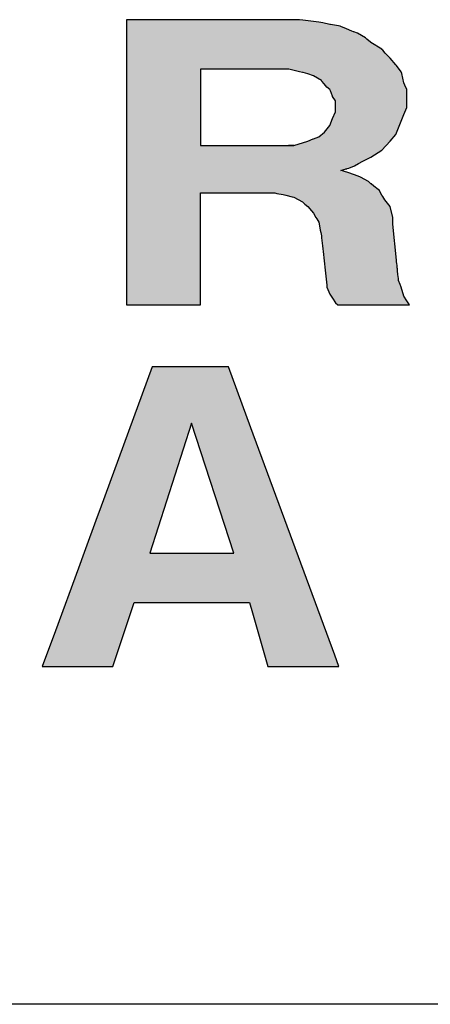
# Model space of a CAD drawing. Extents: x -1825 to 98, y 5678 to 6985.
# Tile 38 of 86: x -1057.26 to -1054.06, y 6489.02 to 6496.7. Entities that reach past the tile are written whole.
import ezdxf

# ---------------------------------------------------------------- set-up
doc = ezdxf.new("R2010")
doc.units = 0
doc.header["$MEASUREMENT"] = 0
doc.layers.add('CARIMBO', color=7, linetype='CONTINUOUS')

msp = doc.modelspace()

# ---------------------------------------------------------------- hatches: boundary and pattern name
at = {"layer": 'CARIMBO'}
h = msp.add_hatch(color=7, dxfattribs=at)
h.paths.add_polyline_path([(-1055.0483, 6496.6918), (-1055.0761, 6496.6954), (-1055.1161, 6496.6954), (-1055.2277, 6496.6954), (-1055.3446, 6496.6954), (-1055.4527, 6496.6954), (-1055.5575, 6496.6954), (-1055.7704, 6496.6954), (-1055.8929, 6496.6954), (-1056.0757, 6496.6954), (-1056.2464, 6496.6954), (-1056.3621, 6496.6954), (-1056.4237, 6496.6954), (-1056.4237, 6496.6565), (-1056.4237, 6496.6135), (-1056.4237, 6496.602), (-1056.4237, 6496.5978), (-1056.4237, 6496.5923), (-1056.4237, 6496.5873), (-1056.4237, 6496.5772), (-1056.4237, 6496.5619), (-1056.4237, 6496.5549), (-1056.4237, 6496.54), (-1056.4237, 6496.5138), (-1056.4237, 6496.4404), (-1056.4237, 6496.3877), (-1056.4237, 6496.1252), (-1056.4237, 6496.1206), (-1056.4237, 6496.1155), (-1056.4237, 6496.0982), (-1056.4237, 6496.0893), (-1056.4237, 6496.0686), (-1056.4237, 6496.0616), (-1056.4237, 6496.0467), (-1056.4237, 6496.0207), (-1056.4237, 6495.9925), (-1056.4237, 6495.9761), (-1056.4237, 6495.9535), (-1056.4237, 6495.9376), (-1056.4237, 6495.8807), (-1056.4237, 6495.8588), (-1056.4237, 6495.8381), (-1056.4237, 6495.7021), (-1056.4237, 6495.5946), (-1056.4237, 6495.5781), (-1056.4237, 6495.5397), (-1056.4237, 6495.519), (-1056.4237, 6495.4971), (-1056.4237, 6495.4928), (-1056.4237, 6494.829), (-1056.4237, 6494.4715), (-1055.8471, 6494.4715), (-1055.8471, 6495.1354), (-1055.8471, 6495.1396), (-1055.8471, 6495.1615), (-1055.8471, 6495.1822), (-1055.8471, 6495.2206), (-1055.8471, 6495.2371), (-1055.8471, 6495.3446), (-1055.6277, 6495.3446), (-1055.5944, 6495.3446), (-1055.559, 6495.3446), (-1055.4671, 6495.3446), (-1055.4415, 6495.3446), (-1055.4052, 6495.3446), (-1055.3786, 6495.3446), (-1055.3331, 6495.3446), (-1055.2912, 6495.3446), (-1055.2672, 6495.3446), (-1055.2507, 6495.3414), (-1055.2024, 6495.3321), (-1055.1816, 6495.3281), (-1055.1332, 6495.3154), (-1055.119, 6495.3116), (-1055.0531, 6495.2754), (-1055.0327, 6495.2581), (-1055.0102, 6495.2391), (-1054.982, 6495.2044), (-1054.9674, 6495.1864), (-1054.9476, 6495.1535), (-1054.9402, 6495.1418), (-1054.9246, 6495.1173), (-1054.9191, 6495.0879), (-1054.9131, 6495.056), (-1054.9096, 6495.0373), (-1054.9048, 6495.0118), (-1054.9029, 6494.9948), (-1054.8961, 6494.9336), (-1054.8935, 6494.9101), (-1054.891, 6494.8878), (-1054.8748, 6494.7418), (-1054.862, 6494.6263), (-1054.862, 6494.6098), (-1054.8389, 6494.5571), (-1054.8191, 6494.5242), (-1054.7961, 6494.488), (-1054.7763, 6494.4715), (-1054.7695, 6494.4715), (-1054.7341, 6494.4715), (-1054.7008, 6494.4715), (-1054.6388, 6494.4715), (-1054.6122, 6494.4715), (-1054.4389, 6494.4715), (-1054.2195, 6494.4715), (-1054.2393, 6494.5044), (-1054.2623, 6494.5407), (-1054.2821, 6494.6098), (-1054.2916, 6494.6316), (-1054.3052, 6494.6626), (-1054.3052, 6494.6791), (-1054.3082, 6494.7091), (-1054.311, 6494.7368), (-1054.3127, 6494.7527), (-1054.3134, 6494.7603), (-1054.3157, 6494.7823), (-1054.3166, 6494.7918), (-1054.3185, 6494.8103), (-1054.319, 6494.8157), (-1054.3195, 6494.8206), (-1054.348, 6495.1008), (-1054.348, 6495.1535), (-1054.3678, 6495.2391), (-1054.4106, 6495.2919), (-1054.4263, 6495.3165), (-1054.4337, 6495.3281), (-1054.4463, 6495.3512), (-1054.4534, 6495.3644), (-1054.4627, 6495.3715), (-1054.4963, 6495.3973), (-1054.5177, 6495.4156), (-1054.5193, 6495.4171), (-1054.5391, 6495.4335), (-1054.5993, 6495.4667), (-1054.605, 6495.4698), (-1054.6265, 6495.4781), (-1054.6478, 6495.4863), (-1054.6537, 6495.4885), (-1054.6907, 6495.5027), (-1054.7335, 6495.514), (-1054.7533, 6495.5192), (-1054.7457, 6495.5216), (-1054.7294, 6495.5267), (-1054.7201, 6495.5297), (-1054.7186, 6495.5301), (-1054.7133, 6495.5318), (-1054.7088, 6495.5332), (-1054.7029, 6495.5351), (-1054.6907, 6495.539), (-1054.6478, 6495.5555), (-1054.6145, 6495.5737), (-1054.5819, 6495.5917), (-1054.5193, 6495.6246), (-1054.4337, 6495.6773), (-1054.3678, 6495.7498), (-1054.3249, 6495.7993), (-1054.2821, 6495.9047), (-1054.2623, 6495.9574), (-1054.2393, 6496.0101), (-1054.2393, 6496.0826), (-1054.2393, 6496.1518), (-1054.2541, 6496.1858), (-1054.2623, 6496.2045), (-1054.2786, 6496.2752), (-1054.2821, 6496.2902), (-1054.321, 6496.3381), (-1054.3249, 6496.3429), (-1054.3678, 6496.3956), (-1054.3908, 6496.4154), (-1054.3958, 6496.4211), (-1054.4085, 6496.4357), (-1054.4274, 6496.4575), (-1054.4329, 6496.4639), (-1054.4337, 6496.4648), (-1054.5193, 6496.5175), (-1054.5211, 6496.519), (-1054.5508, 6496.5441), (-1054.5622, 6496.5537), (-1054.6248, 6496.59), (-1054.6551, 6496.6017), (-1054.6676, 6496.6065), (-1054.7104, 6496.6229), (-1054.7533, 6496.6427), (-1054.7594, 6496.6439), (-1054.7722, 6496.6463), (-1054.8334, 6496.6581), (-1054.8389, 6496.6592), (-1054.8945, 6496.6699), (-1054.9246, 6496.6757)])
h.paths.add_polyline_path([(-1055.0526, 6496.2843), (-1055.0467, 6496.2828), (-1055.0102, 6496.2737), (-1054.9674, 6496.2572), (-1054.9048, 6496.221), (-1054.9006, 6496.2158), (-1054.8841, 6496.1955), (-1054.862, 6496.1683), (-1054.8389, 6496.1518), (-1054.8347, 6496.1404), (-1054.8191, 6496.0991), (-1054.8175, 6496.0965), (-1054.7961, 6496.0628), (-1054.7961, 6496.0101), (-1054.7961, 6495.9772), (-1054.8191, 6495.9245), (-1054.8389, 6495.8717), (-1054.8817, 6495.819), (-1054.9246, 6495.7828), (-1054.9674, 6495.7663), (-1054.9692, 6495.7656), (-1055.0102, 6495.7498), (-1055.119, 6495.7136), (-1055.1618, 6495.7136), (-1055.8471, 6495.7136), (-1055.8471, 6496.1385), (-1055.8471, 6496.165), (-1055.8471, 6496.2687), (-1055.8471, 6496.3099), (-1055.8442, 6496.3099), (-1055.7748, 6496.3099), (-1055.6735, 6496.3099), (-1055.5457, 6496.3099), (-1055.4409, 6496.3099), (-1055.3328, 6496.3099), (-1055.2797, 6496.3099), (-1055.1946, 6496.3099), (-1055.1618, 6496.3099), (-1055.1577, 6496.309), (-1055.0761, 6496.2902)], flags=16)
h = msp.add_hatch(color=7, dxfattribs=at)
h.paths.add_polyline_path([(-1055.6297, 6493.9904), (-1056.2227, 6493.9904), (-1056.6316, 6492.8754), (-1056.6515, 6492.8212), (-1056.754, 6492.5416), (-1056.7982, 6492.421), (-1056.9774, 6491.9325), (-1057.0793, 6491.6546), (-1056.5291, 6491.6546), (-1056.3644, 6492.1521), (-1056.1257, 6492.1521), (-1055.5721, 6492.1521), (-1055.4649, 6492.1521), (-1055.4419, 6492.0713), (-1055.3232, 6491.6546), (-1054.7697, 6491.6546), (-1054.8014, 6491.7407), (-1055.4543, 6493.514)])
h.paths.add_polyline_path([(-1055.5868, 6492.5375), (-1056.2425, 6492.5375), (-1055.9163, 6493.549)], flags=16)

# ---------------------------------------------------------------- linework, layer by layer
at = {"layer": 'CARIMBO', "color": 6}
msp.add_line((-1039.2001, 6489.0202), (-1077.6642, 6489.0202), dxfattribs=at)
at = {"layer": 'CARIMBO', "color": 7, "invisible_edges": 5}
for points in [[(-1056.4237, 6496.6954), (-1054.6145, 6495.5737), (-1054.5819, 6495.5917), (-1056.3621, 6496.6954)], [(-1056.4237, 6496.6565), (-1054.6478, 6495.5555), (-1054.6145, 6495.5737), (-1056.4237, 6496.6954)], [(-1056.4237, 6496.6954), (-1054.6145, 6495.5737), (-1054.5819, 6495.5917), (-1056.3621, 6496.6954)], [(-1056.4237, 6496.6565), (-1054.6478, 6495.5555), (-1054.6145, 6495.5737), (-1056.4237, 6496.6954)], [(-1056.4237, 6496.6135), (-1054.6907, 6495.539), (-1054.6478, 6495.5555), (-1056.4237, 6496.6565)], [(-1056.4237, 6496.6135), (-1054.6907, 6495.539), (-1054.6478, 6495.5555), (-1056.4237, 6496.6565)], [(-1056.3621, 6496.6954), (-1054.5819, 6495.5917), (-1054.5193, 6495.6246), (-1056.2464, 6496.6954)], [(-1056.3621, 6496.6954), (-1054.5819, 6495.5917), (-1054.5193, 6495.6246), (-1056.2464, 6496.6954)], [(-1056.2464, 6496.6954), (-1054.5193, 6495.6246), (-1054.4337, 6495.6773), (-1056.0757, 6496.6954)], [(-1056.2464, 6496.6954), (-1054.5193, 6495.6246), (-1054.4337, 6495.6773), (-1056.0757, 6496.6954)], [(-1056.0757, 6496.6954), (-1054.4337, 6495.6773), (-1054.3678, 6495.7498), (-1055.8929, 6496.6954)], [(-1056.0757, 6496.6954), (-1054.4337, 6495.6773), (-1054.3678, 6495.7498), (-1055.8929, 6496.6954)], [(-1055.8929, 6496.6954), (-1054.3678, 6495.7498), (-1054.3249, 6495.7993), (-1055.7704, 6496.6954)], [(-1055.8929, 6496.6954), (-1054.3678, 6495.7498), (-1054.3249, 6495.7993), (-1055.7704, 6496.6954)], [(-1055.7704, 6496.6954), (-1054.3249, 6495.7993), (-1054.2821, 6495.9047), (-1055.5575, 6496.6954)], [(-1055.7704, 6496.6954), (-1054.3249, 6495.7993), (-1054.2821, 6495.9047), (-1055.5575, 6496.6954)], [(-1055.5575, 6496.6954), (-1054.2821, 6495.9047), (-1054.2623, 6495.9574), (-1055.4527, 6496.6954)], [(-1055.5575, 6496.6954), (-1054.2821, 6495.9047), (-1054.2623, 6495.9574), (-1055.4527, 6496.6954)], [(-1055.4527, 6496.6954), (-1054.2623, 6495.9574), (-1054.2393, 6496.0101), (-1055.3446, 6496.6954)], [(-1055.4527, 6496.6954), (-1054.2623, 6495.9574), (-1054.2393, 6496.0101), (-1055.3446, 6496.6954)], [(-1055.3446, 6496.6954), (-1054.2393, 6496.0101), (-1054.2393, 6496.0826), (-1055.2277, 6496.6954)], [(-1055.3446, 6496.6954), (-1054.2393, 6496.0101), (-1054.2393, 6496.0826), (-1055.2277, 6496.6954)], [(-1055.2277, 6496.6954), (-1054.2393, 6496.0826), (-1054.2393, 6496.1518), (-1055.1161, 6496.6954)], [(-1055.2277, 6496.6954), (-1054.2393, 6496.0826), (-1054.2393, 6496.1518), (-1055.1161, 6496.6954)], [(-1055.1161, 6496.6954), (-1054.2393, 6496.1518), (-1054.2541, 6496.1858), (-1055.0761, 6496.6954)], [(-1055.1161, 6496.6954), (-1054.2393, 6496.1518), (-1054.2541, 6496.1858), (-1055.0761, 6496.6954)], [(-1055.0761, 6496.6954), (-1054.2541, 6496.1858), (-1054.2623, 6496.2045), (-1055.0483, 6496.6918)], [(-1055.0761, 6496.6954), (-1054.2541, 6496.1858), (-1054.2623, 6496.2045), (-1055.0483, 6496.6918)], [(-1055.0483, 6496.6918), (-1054.2623, 6496.2045), (-1054.2786, 6496.2752), (-1054.9246, 6496.6757)], [(-1055.0483, 6496.6918), (-1054.2623, 6496.2045), (-1054.2786, 6496.2752), (-1054.9246, 6496.6757)], [(-1054.9246, 6496.6757), (-1054.2786, 6496.2752), (-1054.2821, 6496.2902), (-1054.8945, 6496.6699)], [(-1054.9246, 6496.6757), (-1054.2786, 6496.2752), (-1054.2821, 6496.2902), (-1054.8945, 6496.6699)], [(-1054.8945, 6496.6699), (-1054.2821, 6496.2902), (-1054.321, 6496.3381), (-1054.8389, 6496.6592)], [(-1054.8945, 6496.6699), (-1054.2821, 6496.2902), (-1054.321, 6496.3381), (-1054.8389, 6496.6592)], [(-1054.8389, 6496.6592), (-1054.321, 6496.3381), (-1054.3249, 6496.3429), (-1054.8334, 6496.6581)], [(-1054.8389, 6496.6592), (-1054.321, 6496.3381), (-1054.3249, 6496.3429), (-1054.8334, 6496.6581)], [(-1054.8334, 6496.6581), (-1054.3249, 6496.3429), (-1054.3678, 6496.3956), (-1054.7722, 6496.6463)], [(-1054.8334, 6496.6581), (-1054.3249, 6496.3429), (-1054.3678, 6496.3956), (-1054.7722, 6496.6463)], [(-1054.7722, 6496.6463), (-1054.3678, 6496.3956), (-1054.3908, 6496.4154), (-1054.7594, 6496.6439)], [(-1054.7722, 6496.6463), (-1054.3678, 6496.3956), (-1054.3908, 6496.4154), (-1054.7594, 6496.6439)], [(-1054.7594, 6496.6439), (-1054.3908, 6496.4154), (-1054.3958, 6496.4211), (-1054.7533, 6496.6427)], [(-1054.7594, 6496.6439), (-1054.3908, 6496.4154), (-1054.3958, 6496.4211), (-1054.7533, 6496.6427)], [(-1054.7533, 6496.6427), (-1054.3958, 6496.4211), (-1054.4085, 6496.4357), (-1054.7104, 6496.6229)], [(-1054.7533, 6496.6427), (-1054.3958, 6496.4211), (-1054.4085, 6496.4357), (-1054.7104, 6496.6229)], [(-1056.4237, 6496.602), (-1054.7029, 6495.5351), (-1054.6907, 6495.539), (-1056.4237, 6496.6135)], [(-1056.4237, 6496.602), (-1054.7029, 6495.5351), (-1054.6907, 6495.539), (-1056.4237, 6496.6135)], [(-1056.4237, 6496.5978), (-1054.7074, 6495.5337), (-1054.7029, 6495.5351), (-1056.4237, 6496.602)], [(-1056.4237, 6496.5978), (-1054.7074, 6495.5337), (-1054.7029, 6495.5351), (-1056.4237, 6496.602)], [(-1056.4237, 6496.5974), (-1054.7078, 6495.5335), (-1054.7074, 6495.5337), (-1056.4237, 6496.5978)], [(-1056.4237, 6496.5974), (-1054.7078, 6495.5335), (-1054.7074, 6495.5337), (-1056.4237, 6496.5978)], [(-1056.4237, 6496.5923), (-1054.7133, 6495.5318), (-1054.7078, 6495.5335), (-1056.4237, 6496.5974)], [(-1056.4237, 6496.5923), (-1054.7133, 6495.5318), (-1054.7078, 6495.5335), (-1056.4237, 6496.5974)], [(-1056.4237, 6496.5873), (-1054.7186, 6495.5301), (-1054.7133, 6495.5318), (-1056.4237, 6496.5923)], [(-1056.4237, 6496.5873), (-1054.7186, 6495.5301), (-1054.7133, 6495.5318), (-1056.4237, 6496.5923)], [(-1056.4237, 6496.5859), (-1054.7201, 6495.5297), (-1054.7186, 6495.5301), (-1056.4237, 6496.5873)], [(-1056.4237, 6496.5859), (-1054.7201, 6495.5297), (-1054.7186, 6495.5301), (-1056.4237, 6496.5873)], [(-1056.4237, 6496.5772), (-1054.7294, 6495.5267), (-1054.7201, 6495.5297), (-1056.4237, 6496.5859)], [(-1056.4237, 6496.5772), (-1054.7294, 6495.5267), (-1054.7201, 6495.5297), (-1056.4237, 6496.5859)], [(-1056.4237, 6496.5619), (-1054.7457, 6495.5216), (-1054.7294, 6495.5267), (-1056.4237, 6496.5772)], [(-1056.4237, 6496.5619), (-1054.7457, 6495.5216), (-1054.7294, 6495.5267), (-1056.4237, 6496.5772)], [(-1056.4237, 6496.5549), (-1054.7533, 6495.5192), (-1054.7457, 6495.5216), (-1056.4237, 6496.5619)], [(-1056.4237, 6496.5549), (-1054.7533, 6495.5192), (-1054.7457, 6495.5216), (-1056.4237, 6496.5619)], [(-1054.7104, 6496.6229), (-1054.4085, 6496.4357), (-1054.4274, 6496.4575), (-1054.6676, 6496.6065)], [(-1054.7104, 6496.6229), (-1054.4085, 6496.4357), (-1054.4274, 6496.4575), (-1054.6676, 6496.6065)], [(-1054.6676, 6496.6065), (-1054.4274, 6496.4575), (-1054.4329, 6496.4639), (-1054.655, 6496.6016)], [(-1054.6676, 6496.6065), (-1054.4274, 6496.4575), (-1054.4329, 6496.4639), (-1054.655, 6496.6016)], [(-1054.655, 6496.6016), (-1054.5193, 6496.5175), (-1054.5211, 6496.519), (-1054.6533, 6496.601)], [(-1054.655, 6496.6016), (-1054.5193, 6496.5175), (-1054.5211, 6496.519), (-1054.6533, 6496.601)], [(-1054.6533, 6496.601), (-1054.5211, 6496.519), (-1054.5508, 6496.5441), (-1054.6248, 6496.59)], [(-1054.6533, 6496.601), (-1054.5211, 6496.519), (-1054.5508, 6496.5441), (-1054.6248, 6496.59)], [(-1054.6248, 6496.59), (-1054.5508, 6496.5441), (-1054.5622, 6496.5537)], [(-1054.6248, 6496.59), (-1054.5508, 6496.5441), (-1054.5622, 6496.5537)], [(-1056.4237, 6496.54), (-1054.4106, 6495.2919), (-1054.4263, 6495.3165), (-1056.4237, 6496.5549)], [(-1056.4237, 6496.54), (-1054.4106, 6495.2919), (-1054.4263, 6495.3165), (-1056.4237, 6496.5549)], [(-1056.4237, 6496.5138), (-1054.3678, 6495.2391), (-1054.4106, 6495.2919), (-1056.4237, 6496.54)], [(-1056.4237, 6496.5138), (-1054.3678, 6495.2391), (-1054.4106, 6495.2919), (-1056.4237, 6496.54)], [(-1056.4237, 6496.4404), (-1054.348, 6495.1535), (-1054.3678, 6495.2391), (-1056.4237, 6496.5138)], [(-1056.4237, 6496.4404), (-1054.348, 6495.1535), (-1054.3678, 6495.2391), (-1056.4237, 6496.5138)], [(-1054.5193, 6496.5175), (-1054.4329, 6496.4639), (-1054.4337, 6496.4648)], [(-1054.5193, 6496.5175), (-1054.4329, 6496.4639), (-1054.4337, 6496.4648)], [(-1056.4237, 6496.3877), (-1054.348, 6495.1008), (-1054.348, 6495.1535), (-1056.4237, 6496.4404)], [(-1056.4237, 6496.3877), (-1054.348, 6495.1008), (-1054.348, 6495.1535), (-1056.4237, 6496.4404)], [(-1056.4237, 6496.1252), (-1054.3195, 6494.8206), (-1054.348, 6495.1008), (-1056.4237, 6496.3877)], [(-1056.4237, 6496.1252), (-1054.3195, 6494.8206), (-1054.348, 6495.1008), (-1056.4237, 6496.3877)], [(-1055.8471, 6496.3099), (-1054.9692, 6495.7656), (-1054.9674, 6495.7663), (-1055.8442, 6496.3099)], [(-1055.8471, 6496.2687), (-1055.0102, 6495.7498), (-1054.9692, 6495.7656), (-1055.8471, 6496.3099)], [(-1055.8471, 6496.3099), (-1054.9692, 6495.7656), (-1054.9674, 6495.7663), (-1055.8442, 6496.3099)], [(-1055.8471, 6496.2687), (-1055.0102, 6495.7498), (-1054.9692, 6495.7656), (-1055.8471, 6496.3099)], [(-1055.8471, 6496.165), (-1055.119, 6495.7136), (-1055.0102, 6495.7498), (-1055.8471, 6496.2687)], [(-1055.8471, 6496.165), (-1055.119, 6495.7136), (-1055.0102, 6495.7498), (-1055.8471, 6496.2687)], [(-1055.8442, 6496.3099), (-1054.9674, 6495.7663), (-1054.9246, 6495.7828), (-1055.7748, 6496.3099)], [(-1055.8442, 6496.3099), (-1054.9674, 6495.7663), (-1054.9246, 6495.7828), (-1055.7748, 6496.3099)], [(-1055.7748, 6496.3099), (-1054.9246, 6495.7828), (-1054.8817, 6495.819), (-1055.6735, 6496.3099)], [(-1055.7748, 6496.3099), (-1054.9246, 6495.7828), (-1054.8817, 6495.819), (-1055.6735, 6496.3099)], [(-1055.6735, 6496.3099), (-1054.8817, 6495.819), (-1054.8389, 6495.8717), (-1055.5457, 6496.3099)], [(-1055.6735, 6496.3099), (-1054.8817, 6495.819), (-1054.8389, 6495.8717), (-1055.5457, 6496.3099)], [(-1055.5457, 6496.3099), (-1054.8389, 6495.8717), (-1054.8191, 6495.9245), (-1055.4409, 6496.3099)], [(-1055.5457, 6496.3099), (-1054.8389, 6495.8717), (-1054.8191, 6495.9245), (-1055.4409, 6496.3099)], [(-1055.4409, 6496.3099), (-1054.8191, 6495.9245), (-1054.7961, 6495.9772), (-1055.3328, 6496.3099)], [(-1055.4409, 6496.3099), (-1054.8191, 6495.9245), (-1054.7961, 6495.9772), (-1055.3328, 6496.3099)], [(-1055.3328, 6496.3099), (-1054.7961, 6495.9772), (-1054.7961, 6496.0101), (-1055.2797, 6496.3099)], [(-1055.3328, 6496.3099), (-1054.7961, 6495.9772), (-1054.7961, 6496.0101), (-1055.2797, 6496.3099)], [(-1055.2797, 6496.3099), (-1054.7961, 6496.0101), (-1054.7961, 6496.0628), (-1055.1946, 6496.3099)], [(-1055.2797, 6496.3099), (-1054.7961, 6496.0101), (-1054.7961, 6496.0628), (-1055.1946, 6496.3099)], [(-1055.1946, 6496.3099), (-1054.7961, 6496.0628), (-1054.8175, 6496.0965), (-1055.1618, 6496.3099)], [(-1055.1946, 6496.3099), (-1054.7961, 6496.0628), (-1054.8175, 6496.0965), (-1055.1618, 6496.3099)], [(-1055.1618, 6496.3099), (-1054.8175, 6496.0965), (-1054.8191, 6496.0991), (-1055.1577, 6496.309)], [(-1055.1618, 6496.3099), (-1054.8175, 6496.0965), (-1054.8191, 6496.0991), (-1055.1577, 6496.309)], [(-1055.1577, 6496.309), (-1054.8191, 6496.0991), (-1054.8347, 6496.1404), (-1055.0761, 6496.2902)], [(-1055.1577, 6496.309), (-1054.8191, 6496.0991), (-1054.8347, 6496.1404), (-1055.0761, 6496.2902)], [(-1055.0761, 6496.2902), (-1054.8347, 6496.1404), (-1054.8389, 6496.1518), (-1055.0526, 6496.2843)], [(-1055.0761, 6496.2902), (-1054.8347, 6496.1404), (-1054.8389, 6496.1518), (-1055.0526, 6496.2843)], [(-1055.0526, 6496.2843), (-1054.8389, 6496.1518), (-1054.862, 6496.1683), (-1055.0467, 6496.2828)], [(-1055.0526, 6496.2843), (-1054.8389, 6496.1518), (-1054.862, 6496.1683), (-1055.0467, 6496.2828)], [(-1055.0467, 6496.2828), (-1054.862, 6496.1683), (-1054.8841, 6496.1955), (-1055.0102, 6496.2737)], [(-1055.0467, 6496.2828), (-1054.862, 6496.1683), (-1054.8841, 6496.1955), (-1055.0102, 6496.2737)], [(-1055.0102, 6496.2737), (-1054.8841, 6496.1955), (-1054.9006, 6496.2158), (-1054.9674, 6496.2572)], [(-1055.0102, 6496.2737), (-1054.8841, 6496.1955), (-1054.9006, 6496.2158), (-1054.9674, 6496.2572)], [(-1054.9674, 6496.2572), (-1054.9006, 6496.2158), (-1054.9048, 6496.221)], [(-1054.9674, 6496.2572), (-1054.9006, 6496.2158), (-1054.9048, 6496.221)], [(-1056.4237, 6496.1206), (-1055.119, 6495.3116), (-1055.0531, 6495.2754), (-1056.4237, 6496.1252)], [(-1056.4237, 6496.1206), (-1055.119, 6495.3116), (-1055.0531, 6495.2754), (-1056.4237, 6496.1252)], [(-1056.4237, 6496.1155), (-1055.1332, 6495.3154), (-1055.119, 6495.3116), (-1056.4237, 6496.1206)], [(-1056.4237, 6496.1155), (-1055.1332, 6495.3154), (-1055.119, 6495.3116), (-1056.4237, 6496.1206)], [(-1056.4237, 6496.0982), (-1055.1816, 6495.3281), (-1055.1332, 6495.3154), (-1056.4237, 6496.1155)], [(-1056.4237, 6496.0982), (-1055.1816, 6495.3281), (-1055.1332, 6495.3154), (-1056.4237, 6496.1155)], [(-1056.4237, 6496.0893), (-1055.2024, 6495.3321), (-1055.1816, 6495.3281), (-1056.4237, 6496.0982)], [(-1056.4237, 6496.0893), (-1055.2024, 6495.3321), (-1055.1816, 6495.3281), (-1056.4237, 6496.0982)], [(-1055.8471, 6496.1385), (-1055.1618, 6495.7136), (-1055.119, 6495.7136), (-1055.8471, 6496.165)], [(-1055.8471, 6496.1385), (-1055.1618, 6495.7136), (-1055.119, 6495.7136), (-1055.8471, 6496.165)], [(-1055.8471, 6495.7136), (-1055.8471, 6495.7136), (-1055.1618, 6495.7136), (-1055.8471, 6496.1385)], [(-1055.8471, 6495.7136), (-1055.8471, 6495.7136), (-1055.1618, 6495.7136), (-1055.8471, 6496.1385)], [(-1056.4237, 6496.0686), (-1055.2507, 6495.3414), (-1055.2024, 6495.3321), (-1056.4237, 6496.0893)], [(-1056.4237, 6496.0686), (-1055.2507, 6495.3414), (-1055.2024, 6495.3321), (-1056.4237, 6496.0893)], [(-1056.4237, 6496.0616), (-1055.2672, 6495.3446), (-1055.2507, 6495.3414), (-1056.4237, 6496.0686)], [(-1056.4237, 6496.0616), (-1055.2672, 6495.3446), (-1055.2507, 6495.3414), (-1056.4237, 6496.0686)], [(-1056.4237, 6496.0467), (-1055.2912, 6495.3446), (-1055.2672, 6495.3446), (-1056.4237, 6496.0616)], [(-1056.4237, 6496.0467), (-1055.2912, 6495.3446), (-1055.2672, 6495.3446), (-1056.4237, 6496.0616)], [(-1056.4237, 6496.0207), (-1055.3331, 6495.3446), (-1055.2912, 6495.3446), (-1056.4237, 6496.0467)], [(-1056.4237, 6496.0207), (-1055.3331, 6495.3446), (-1055.2912, 6495.3446), (-1056.4237, 6496.0467)], [(-1056.4237, 6495.9925), (-1055.3786, 6495.3446), (-1055.3331, 6495.3446), (-1056.4237, 6496.0207)], [(-1056.4237, 6495.9925), (-1055.3786, 6495.3446), (-1055.3331, 6495.3446), (-1056.4237, 6496.0207)], [(-1056.4237, 6495.9761), (-1055.4052, 6495.3446), (-1055.3786, 6495.3446), (-1056.4237, 6495.9925)], [(-1056.4237, 6495.9761), (-1055.4052, 6495.3446), (-1055.3786, 6495.3446), (-1056.4237, 6495.9925)], [(-1056.4237, 6495.9535), (-1055.4415, 6495.3446), (-1055.4052, 6495.3446), (-1056.4237, 6495.9761)], [(-1056.4237, 6495.9535), (-1055.4415, 6495.3446), (-1055.4052, 6495.3446), (-1056.4237, 6495.9761)], [(-1056.4237, 6495.9376), (-1055.4671, 6495.3446), (-1055.4415, 6495.3446), (-1056.4237, 6495.9535)], [(-1056.4237, 6495.9376), (-1055.4671, 6495.3446), (-1055.4415, 6495.3446), (-1056.4237, 6495.9535)], [(-1056.4237, 6495.8807), (-1055.559, 6495.3446), (-1055.4671, 6495.3446), (-1056.4237, 6495.9376)], [(-1056.4237, 6495.8807), (-1055.559, 6495.3446), (-1055.4671, 6495.3446), (-1056.4237, 6495.9376)], [(-1056.4237, 6495.8588), (-1055.5944, 6495.3446), (-1055.559, 6495.3446), (-1056.4237, 6495.8807)], [(-1056.4237, 6495.8588), (-1055.5944, 6495.3446), (-1055.559, 6495.3446), (-1056.4237, 6495.8807)], [(-1056.4237, 6495.8381), (-1055.6277, 6495.3446), (-1055.5944, 6495.3446), (-1056.4237, 6495.8588)], [(-1056.4237, 6495.8381), (-1055.6277, 6495.3446), (-1055.5944, 6495.3446), (-1056.4237, 6495.8588)], [(-1056.4237, 6495.7021), (-1055.8471, 6495.3446), (-1055.6277, 6495.3446), (-1056.4237, 6495.8381)], [(-1056.4237, 6495.7021), (-1055.8471, 6495.3446), (-1055.6277, 6495.3446), (-1056.4237, 6495.8381)], [(-1055.1618, 6495.7136), (-1055.1618, 6495.7136), (-1055.119, 6495.7136)], [(-1055.1618, 6495.7136), (-1055.1618, 6495.7136), (-1055.119, 6495.7136)], [(-1056.4237, 6495.5946), (-1055.8471, 6495.2371), (-1055.8471, 6495.3446), (-1056.4237, 6495.7021)], [(-1056.4237, 6495.5946), (-1055.8471, 6495.2371), (-1055.8471, 6495.3446), (-1056.4237, 6495.7021)], [(-1056.4237, 6495.5781), (-1055.8471, 6495.2206), (-1055.8471, 6495.2371), (-1056.4237, 6495.5946)], [(-1056.4237, 6495.5781), (-1055.8471, 6495.2206), (-1055.8471, 6495.2371), (-1056.4237, 6495.5946)], [(-1056.4237, 6495.5397), (-1055.8471, 6495.1822), (-1055.8471, 6495.2206), (-1056.4237, 6495.5781)], [(-1056.4237, 6495.5397), (-1055.8471, 6495.1822), (-1055.8471, 6495.2206), (-1056.4237, 6495.5781)], [(-1056.4237, 6495.519), (-1055.8471, 6495.1615), (-1055.8471, 6495.1822), (-1056.4237, 6495.5397)], [(-1056.4237, 6495.519), (-1055.8471, 6495.1615), (-1055.8471, 6495.1822), (-1056.4237, 6495.5397)], [(-1056.4237, 6495.4971), (-1055.8471, 6495.1396), (-1055.8471, 6495.1615), (-1056.4237, 6495.519)], [(-1056.4237, 6495.4971), (-1055.8471, 6495.1396), (-1055.8471, 6495.1615), (-1056.4237, 6495.519)], [(-1056.4237, 6495.4928), (-1055.8471, 6495.1354), (-1055.8471, 6495.1396), (-1056.4237, 6495.4971)], [(-1056.4237, 6495.4928), (-1055.8471, 6495.1354), (-1055.8471, 6495.1396), (-1056.4237, 6495.4971)], [(-1056.4237, 6494.829), (-1055.8471, 6494.4715), (-1055.8471, 6495.1354), (-1056.4237, 6495.4928)], [(-1056.4237, 6494.829), (-1055.8471, 6494.4715), (-1055.8471, 6495.1354), (-1056.4237, 6495.4928)], [(-1054.7533, 6495.5192), (-1054.4263, 6495.3165), (-1054.4337, 6495.3281), (-1054.7335, 6495.514)], [(-1054.7533, 6495.5192), (-1054.4263, 6495.3165), (-1054.4337, 6495.3281), (-1054.7335, 6495.514)], [(-1054.7335, 6495.514), (-1054.4337, 6495.3281), (-1054.4463, 6495.3512), (-1054.6907, 6495.5027)], [(-1054.7335, 6495.514), (-1054.4337, 6495.3281), (-1054.4463, 6495.3512), (-1054.6907, 6495.5027)], [(-1054.6907, 6495.5027), (-1054.4463, 6495.3512), (-1054.4534, 6495.3644), (-1054.6537, 6495.4885)], [(-1054.6907, 6495.5027), (-1054.4463, 6495.3512), (-1054.4534, 6495.3644), (-1054.6537, 6495.4885)], [(-1054.6537, 6495.4885), (-1054.4534, 6495.3644), (-1054.4627, 6495.3715), (-1054.6478, 6495.4863)], [(-1054.6537, 6495.4885), (-1054.4534, 6495.3644), (-1054.4627, 6495.3715), (-1054.6478, 6495.4863)], [(-1054.6478, 6495.4863), (-1054.4627, 6495.3715), (-1054.4963, 6495.3973), (-1054.6265, 6495.4781)], [(-1054.6478, 6495.4863), (-1054.4627, 6495.3715), (-1054.4963, 6495.3973), (-1054.6265, 6495.4781)], [(-1054.6265, 6495.4781), (-1054.4963, 6495.3973), (-1054.5177, 6495.4156), (-1054.605, 6495.4698)], [(-1054.6265, 6495.4781), (-1054.4963, 6495.3973), (-1054.5177, 6495.4156), (-1054.605, 6495.4698)], [(-1054.605, 6495.4698), (-1054.5177, 6495.4156), (-1054.5193, 6495.4171), (-1054.5993, 6495.4667)], [(-1054.605, 6495.4698), (-1054.5177, 6495.4156), (-1054.5193, 6495.4171), (-1054.5993, 6495.4667)], [(-1054.5993, 6495.4667), (-1054.5193, 6495.4171), (-1054.5391, 6495.4335)], [(-1054.5993, 6495.4667), (-1054.5193, 6495.4171), (-1054.5391, 6495.4335)], [(-1055.0327, 6495.2581), (-1054.319, 6494.8157), (-1054.3195, 6494.8206), (-1055.0531, 6495.2754)], [(-1055.0327, 6495.2581), (-1054.319, 6494.8157), (-1054.3195, 6494.8206), (-1055.0531, 6495.2754)], [(-1055.0102, 6495.2391), (-1054.3185, 6494.8103), (-1054.319, 6494.8157), (-1055.0327, 6495.2581)], [(-1055.0102, 6495.2391), (-1054.3185, 6494.8103), (-1054.319, 6494.8157), (-1055.0327, 6495.2581)], [(-1054.982, 6495.2044), (-1054.3166, 6494.7918), (-1054.3185, 6494.8103), (-1055.0102, 6495.2391)], [(-1054.982, 6495.2044), (-1054.3166, 6494.7918), (-1054.3185, 6494.8103), (-1055.0102, 6495.2391)], [(-1054.9674, 6495.1864), (-1054.3157, 6494.7823), (-1054.3166, 6494.7918), (-1054.982, 6495.2044)], [(-1054.9674, 6495.1864), (-1054.3157, 6494.7823), (-1054.3166, 6494.7918), (-1054.982, 6495.2044)], [(-1054.9476, 6495.1535), (-1054.3134, 6494.7603), (-1054.3157, 6494.7823), (-1054.9674, 6495.1864)], [(-1054.9476, 6495.1535), (-1054.3134, 6494.7603), (-1054.3157, 6494.7823), (-1054.9674, 6495.1864)], [(-1054.9402, 6495.1418), (-1054.3127, 6494.7527), (-1054.3134, 6494.7603), (-1054.9476, 6495.1535)], [(-1054.9402, 6495.1418), (-1054.3127, 6494.7527), (-1054.3134, 6494.7603), (-1054.9476, 6495.1535)], [(-1054.9246, 6495.1173), (-1054.311, 6494.7368), (-1054.3127, 6494.7527), (-1054.9402, 6495.1418)], [(-1054.9246, 6495.1173), (-1054.311, 6494.7368), (-1054.3127, 6494.7527), (-1054.9402, 6495.1418)], [(-1054.9191, 6495.0879), (-1054.3082, 6494.7091), (-1054.311, 6494.7368), (-1054.9246, 6495.1173)], [(-1054.9191, 6495.0879), (-1054.3082, 6494.7091), (-1054.311, 6494.7368), (-1054.9246, 6495.1173)], [(-1054.9131, 6495.056), (-1054.3052, 6494.6791), (-1054.3082, 6494.7091), (-1054.9191, 6495.0879)], [(-1054.9131, 6495.056), (-1054.3052, 6494.6791), (-1054.3082, 6494.7091), (-1054.9191, 6495.0879)], [(-1054.9096, 6495.0373), (-1054.3052, 6494.6626), (-1054.3052, 6494.6791), (-1054.9131, 6495.056)], [(-1054.9096, 6495.0373), (-1054.3052, 6494.6626), (-1054.3052, 6494.6791), (-1054.9131, 6495.056)], [(-1054.9048, 6495.0118), (-1054.2916, 6494.6316), (-1054.3052, 6494.6626), (-1054.9096, 6495.0373)], [(-1054.9048, 6495.0118), (-1054.2916, 6494.6316), (-1054.3052, 6494.6626), (-1054.9096, 6495.0373)], [(-1054.9029, 6494.9948), (-1054.2821, 6494.6098), (-1054.2916, 6494.6316), (-1054.9048, 6495.0118)], [(-1054.9029, 6494.9948), (-1054.2821, 6494.6098), (-1054.2916, 6494.6316), (-1054.9048, 6495.0118)], [(-1054.8961, 6494.9336), (-1054.2623, 6494.5407), (-1054.2821, 6494.6098), (-1054.9029, 6494.9948)], [(-1054.8961, 6494.9336), (-1054.2623, 6494.5407), (-1054.2821, 6494.6098), (-1054.9029, 6494.9948)], [(-1054.8935, 6494.9101), (-1054.2393, 6494.5044), (-1054.2623, 6494.5407), (-1054.8961, 6494.9336)], [(-1054.8935, 6494.9101), (-1054.2393, 6494.5044), (-1054.2623, 6494.5407), (-1054.8961, 6494.9336)], [(-1054.891, 6494.8878), (-1054.2195, 6494.4715), (-1054.2393, 6494.5044), (-1054.8935, 6494.9101)], [(-1054.891, 6494.8878), (-1054.2195, 6494.4715), (-1054.2393, 6494.5044), (-1054.8935, 6494.9101)], [(-1054.8748, 6494.7418), (-1054.4389, 6494.4715), (-1054.2195, 6494.4715), (-1054.891, 6494.8878)], [(-1054.8748, 6494.7418), (-1054.4389, 6494.4715), (-1054.2195, 6494.4715), (-1054.891, 6494.8878)], [(-1056.4237, 6494.4715), (-1056.4237, 6494.4715), (-1055.8471, 6494.4715), (-1056.4237, 6494.829)], [(-1056.4237, 6494.4715), (-1056.4237, 6494.4715), (-1055.8471, 6494.4715), (-1056.4237, 6494.829)], [(-1054.862, 6494.6263), (-1054.6122, 6494.4715), (-1054.4389, 6494.4715), (-1054.8748, 6494.7418)], [(-1054.862, 6494.6263), (-1054.6122, 6494.4715), (-1054.4389, 6494.4715), (-1054.8748, 6494.7418)], [(-1054.862, 6494.6098), (-1054.6388, 6494.4715), (-1054.6122, 6494.4715), (-1054.862, 6494.6263)], [(-1054.862, 6494.6098), (-1054.6388, 6494.4715), (-1054.6122, 6494.4715), (-1054.862, 6494.6263)], [(-1054.8389, 6494.5571), (-1054.7008, 6494.4715), (-1054.6388, 6494.4715), (-1054.862, 6494.6098)], [(-1054.8389, 6494.5571), (-1054.7008, 6494.4715), (-1054.6388, 6494.4715), (-1054.862, 6494.6098)], [(-1054.8191, 6494.5242), (-1054.7341, 6494.4715), (-1054.7008, 6494.4715), (-1054.8389, 6494.5571)], [(-1054.8191, 6494.5242), (-1054.7341, 6494.4715), (-1054.7008, 6494.4715), (-1054.8389, 6494.5571)], [(-1054.7961, 6494.488), (-1054.7695, 6494.4715), (-1054.7341, 6494.4715), (-1054.8191, 6494.5242)], [(-1054.7961, 6494.488), (-1054.7695, 6494.4715), (-1054.7341, 6494.4715), (-1054.8191, 6494.5242)], [(-1054.7763, 6494.4715), (-1054.7763, 6494.4715), (-1054.7695, 6494.4715), (-1054.7961, 6494.488)], [(-1054.7763, 6494.4715), (-1054.7763, 6494.4715), (-1054.7695, 6494.4715), (-1054.7961, 6494.488)], [(-1056.6316, 6492.8754), (-1054.8014, 6491.7407), (-1055.4543, 6493.514), (-1056.2227, 6493.9904)], [(-1056.2227, 6493.9904), (-1055.4543, 6493.514), (-1055.6297, 6493.9904)], [(-1056.6515, 6492.8212), (-1055.5721, 6492.1521), (-1055.4649, 6492.1521), (-1056.6316, 6492.8754)], [(-1056.754, 6492.5416), (-1056.1257, 6492.1521), (-1055.5721, 6492.1521), (-1056.6515, 6492.8212)], [(-1056.7982, 6492.421), (-1056.3644, 6492.1521), (-1056.1257, 6492.1521), (-1056.754, 6492.5416)], [(-1056.9774, 6491.9325), (-1056.5291, 6491.6546), (-1056.3644, 6492.1521), (-1056.7982, 6492.421)], [(-1055.4419, 6492.0713), (-1054.7697, 6491.6546), (-1054.8014, 6491.7407), (-1055.4649, 6492.1521)], [(-1055.3232, 6491.6546), (-1055.3232, 6491.6546), (-1054.7697, 6491.6546), (-1055.4419, 6492.0713)], [(-1057.0793, 6491.6546), (-1057.0793, 6491.6546), (-1056.5291, 6491.6546), (-1056.9774, 6491.9325)]]:
    msp.add_3dface(points, dxfattribs=at)
at = {"layer": 'CARIMBO', "color": 7}
msp.add_3dface([(-1055.9163, 6493.549), (-1056.2425, 6492.5375), (-1055.5868, 6492.5375), (-1055.9163, 6493.549)], dxfattribs=at)

doc.saveas('drawing.dxf')
